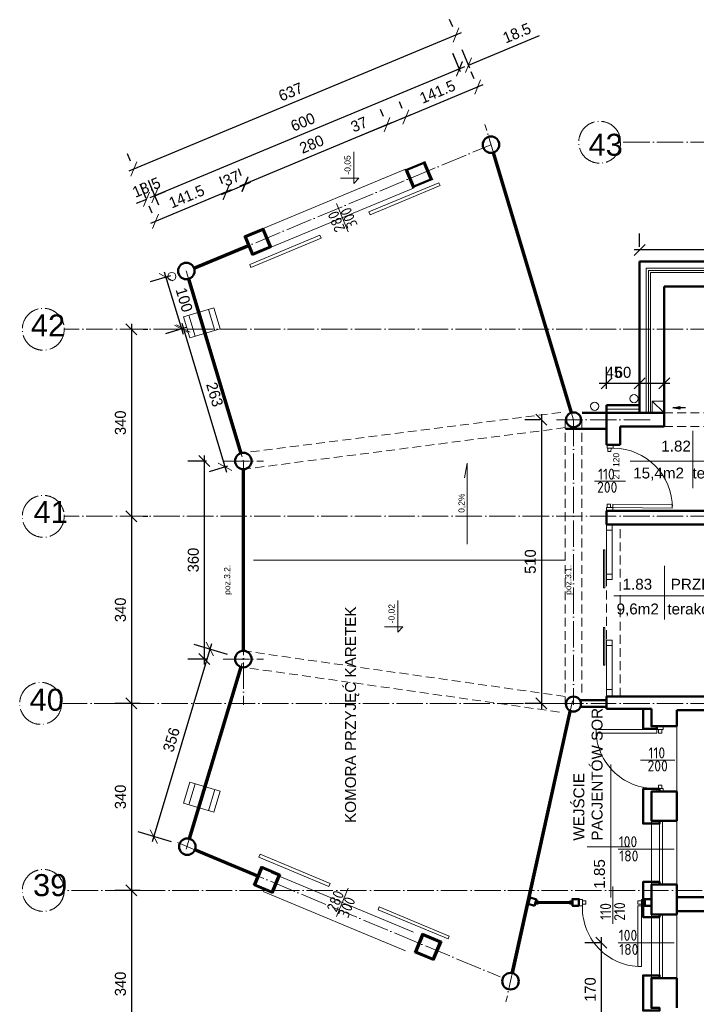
# Model space of a CAD drawing. Header units: millimetres. Extents: x -642 to 14033, y 1994 to 13520.
# Tile 2 of 72: x 3046 to 4276, y 6510 to 8300. Entities that reach past the tile are written whole.
import ezdxf

# ---------------------------------------------------------------- set-up
doc = ezdxf.new("R2010")
doc.units = ezdxf.units.MM
doc.linetypes.add('ACAD_ISO04W100', pattern=[30.5, 24, -3, 0.5, -3])
doc.linetypes.add('KRESKOWA_X2', pattern=[12, 8, -4])
for name, color, linetype, lineweight in [('drzwi', 140, 'Continuous', 13), ('KOMINY', 43, 'Continuous', 15), ('NR', 7, 'Continuous', 13), ('opisy drzwi', 40, 'Continuous', 13), ('opisy pom', 3, 'Continuous', 18), ('opisy pom.50', 3, 'Continuous', 20), ('przerywana', 7, 'KRESKOWA_X2', 9), ('sciany', 4, 'Continuous', 35), ('symetria', 7, 'ACAD_ISO04W100', 9), ('ula-szraf', 40, 'Continuous', 9), ('wymiary', 1, 'Continuous', 13), ('ściana', 4, 'Continuous', 50)]:
    doc.layers.add(name, color=color, linetype=linetype, lineweight=lineweight)
doc.styles.add('ISO', font='isocp.shx')
doc.styles.add('style1', font='arial.ttf')
doc.styles.add('SYSTEM', font='TXT')
doc.linetypes.add('BATTING', pattern='A,0.0001,-0.1,[134,ltypeshp.shx,S=0.1,R=0,X=-0.1,Y=0],-0.2,[134,ltypeshp.shx,S=0.1,R=180,X=0.1,Y=0],-0.1', length=0.4001)
doc.dimstyles.new('Jacek2', dxfattribs={"dimscale": 2, "dimtxt": 10, "dimasz": 10, "dimexe": 15, "dimexo": 15, "dimgap": 5, "dimtad": 1, "dimdec": 0, "dimzin": 0, "dimdsep": 46, "dimtxsty": 'Standard', "dimblk": 'OBLIQUE', "dimcen": 0, "dimdle": 5, "dimadec": 1, "dimazin": 0, "dimtfac": 1, "dimtdec": 0, "dimtofl": 0, "dimtmove": 0, "dimatfit": 3, "dimfxl": 1, "dimtolj": 1, "dimtzin": 0, "dimarcsym": 0})

# ---------------------------------------------------------------- blocks, each defined once
blk = doc.blocks.new('_OBLIQUE')
at = {"color": 0, "linetype": 'ByBlock'}
blk.add_line((-0.5, -0.5), (0.5, 0.5), dxfattribs=at)
blk = doc.blocks.new('*D302')
at = {"layer": 'Defpoints', "color": 0, "transparency": 16777216}
for p in [(4172.6, 7639.1), (4172.6, 7599.4), (4217.6, 7585.4)]:
    blk.add_point(p, dxfattribs=at)
at = {"layer": 'wymiary', "color": 0, "lineweight": -2, "transparency": 16777216}
for p, q in [((4172.6, 7629.4), (4172.6, 7669.1)), ((4217.6, 7615.4), (4217.6, 7669.1)), ((4172.6, 7639.1), (4099.3, 7639.1)), ((4227.6, 7639.1), (4172.6, 7639.1))]:
    blk.add_line(p, q, dxfattribs=at)
at = {"layer": 'wymiary', "color": 0, "lineweight": -2, "transparency": 16777216, "xscale": 20, "yscale": 20, "zscale": 20, "rotation": 180}
blk.add_blockref('_OBLIQUE', (4172.6, 7639.1), dxfattribs=at)
at = {"layer": 'wymiary', "color": 0, "lineweight": -2, "transparency": 16777216, "xscale": 20, "yscale": 20, "zscale": 20}
blk.add_blockref('_OBLIQUE', (4217.6, 7639.1), dxfattribs=at)
at = {"layer": 'wymiary', "color": 0, "transparency": 16777216, "insert": (4126, 7659.1), "char_height": 20, "attachment_point": 5}
blk.add_mtext('\\A1;45', dxfattribs=at)
blk = doc.blocks.new('*D303')
at = {"layer": 'Defpoints', "color": 0, "transparency": 16777216}
for p in [(4112.6, 7639.1), (4112.6, 7599.4), (4172.6, 7599.4)]:
    blk.add_point(p, dxfattribs=at)
at = {"layer": 'wymiary', "color": 0, "lineweight": -2, "transparency": 16777216}
for p, q in [((4112.6, 7629.4), (4112.6, 7669.1)), ((4172.6, 7629.4), (4172.6, 7669.1)), ((4182.6, 7639.1), (4102.6, 7639.1))]:
    blk.add_line(p, q, dxfattribs=at)
at = {"layer": 'wymiary', "color": 0, "lineweight": -2, "transparency": 16777216, "xscale": 20, "yscale": 20, "zscale": 20, "rotation": 180}
blk.add_blockref('_OBLIQUE', (4112.6, 7639.1), dxfattribs=at)
at = {"layer": 'wymiary', "color": 0, "lineweight": -2, "transparency": 16777216, "xscale": 20, "yscale": 20, "zscale": 20}
blk.add_blockref('_OBLIQUE', (4172.6, 7639.1), dxfattribs=at)
at = {"layer": 'wymiary', "color": 0, "transparency": 16777216, "insert": (4142.6, 7659.1), "char_height": 20, "attachment_point": 5}
blk.add_mtext('\\A1;60', dxfattribs=at)
blk = doc.blocks.new('*D304')
at = {"layer": 'Defpoints', "color": 0, "transparency": 16777216}
for p in [(4172.6, 7881.7), (4172.6, 7857.3), (4572.6, 7857.3)]:
    blk.add_point(p, dxfattribs=at)
at = {"layer": 'wymiary', "color": 0, "lineweight": -2, "transparency": 16777216}
for p, q in [((4172.6, 7887.3), (4172.6, 7911.7)), ((4572.6, 7887.3), (4572.6, 7911.7)), ((4582.6, 7881.7), (4162.6, 7881.7))]:
    blk.add_line(p, q, dxfattribs=at)
at = {"layer": 'wymiary', "color": 0, "lineweight": -2, "transparency": 16777216, "xscale": 20, "yscale": 20, "zscale": 20, "rotation": 180}
blk.add_blockref('_OBLIQUE', (4172.6, 7881.7), dxfattribs=at)
at = {"layer": 'wymiary', "color": 0, "lineweight": -2, "transparency": 16777216, "xscale": 20, "yscale": 20, "zscale": 20}
blk.add_blockref('_OBLIQUE', (4572.6, 7881.7), dxfattribs=at)
at = {"layer": 'wymiary', "color": 0, "transparency": 16777216, "insert": (4372.6, 7901.7), "char_height": 20, "attachment_point": 5}
blk.add_mtext('\\A1;400', dxfattribs=at)
blk = doc.blocks.new('*D305')
at = {"layer": 'Defpoints', "color": 0, "transparency": 16777216}
for p in [(3348.9, 7843.4), (3340.1, 7738), (3377.2, 7749.1)]:
    blk.add_point(p, dxfattribs=at)
at = {"layer": 'wymiary', "color": 0, "lineweight": -2, "transparency": 16777216}
for p, q in [((3309, 7841.8), (3343, 7728.4)), ((3320.2, 7834.7), (3283.1, 7823.6)), ((3348.4, 7740.5), (3311.4, 7729.4))]:
    blk.add_line(p, q, dxfattribs=at)
at = {"layer": 'wymiary', "color": 0, "lineweight": -2, "transparency": 16777216, "xscale": 20, "yscale": 20, "zscale": 20}
for p, rotation in [((3311.9, 7832.2), 106.6992442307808), ((3340.1, 7738), 286.6992442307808)]:
    blk.add_blockref('_OBLIQUE', p, dxfattribs=dict(at, rotation=rotation))
at = {"layer": 'wymiary', "color": 0, "transparency": 16777216, "insert": (3345.1, 7790.9), "char_height": 20, "attachment_point": 5, "rotation": 286.6992}
blk.add_mtext('\\A1;100', dxfattribs=at)
blk = doc.blocks.new('*D306')
at = {"layer": 'Defpoints', "color": 0, "transparency": 16777216}
for p in [(3415.9, 7497.9), (3381.7, 7137.9), (3415.9, 7137.9)]:
    blk.add_point(p, dxfattribs=at)
at = {"layer": 'wymiary', "color": 0, "lineweight": -2, "transparency": 16777216}
for p, q in [((3381.7, 7507.9), (3381.7, 7127.9)), ((3385.9, 7497.9), (3351.7, 7497.9)), ((3385.9, 7137.9), (3351.7, 7137.9))]:
    blk.add_line(p, q, dxfattribs=at)
at = {"layer": 'wymiary', "color": 0, "lineweight": -2, "transparency": 16777216, "xscale": 20, "yscale": 20, "zscale": 20}
for p, rotation in [((3381.7, 7497.9), 90), ((3381.7, 7137.9), 270)]:
    blk.add_blockref('_OBLIQUE', p, dxfattribs=dict(at, rotation=rotation))
at = {"layer": 'wymiary', "color": 0, "transparency": 16777216, "insert": (3361.7, 7317.9), "char_height": 20, "attachment_point": 5, "rotation": 90}
blk.add_mtext('\\A1;360', dxfattribs=at)
blk = doc.blocks.new('*D307')
at = {"layer": 'Defpoints', "color": 0, "transparency": 16777216}
for p in [(4021.8, 7572.9), (3994.2, 7057.4), (4022.8, 7057.4)]:
    blk.add_point(p, dxfattribs=at)
at = {"layer": 'wymiary', "color": 0, "lineweight": -2, "transparency": 16777216}
for p, q in [((3991.8, 7572.9), (3964.2, 7572.9)), ((3994.2, 7582.9), (3994.2, 7047.4)), ((3992.8, 7057.4), (3964.2, 7057.4))]:
    blk.add_line(p, q, dxfattribs=at)
at = {"layer": 'wymiary', "color": 0, "lineweight": -2, "transparency": 16777216, "xscale": 20, "yscale": 20, "zscale": 20}
for p, rotation in [((3994.2, 7572.9), 90), ((3994.2, 7057.4), 270)]:
    blk.add_blockref('_OBLIQUE', p, dxfattribs=dict(at, rotation=rotation))
at = {"layer": 'wymiary', "color": 0, "transparency": 16777216, "insert": (3974.2, 7315.2), "char_height": 20, "attachment_point": 5, "rotation": 90}
blk.add_mtext('\\A1;510', dxfattribs=at)
blk = doc.blocks.new('*D308')
at = {"layer": 'Defpoints', "color": 0, "transparency": 16777216}
for p in [(3883.7, 8165.3), (3747.8, 8123.5), (3753.1, 8110.8)]:
    blk.add_point(p, dxfattribs=at)
at = {"layer": 'wymiary', "color": 0, "lineweight": -2, "transparency": 16777216}
for p, q in [((3872.2, 8192.9), (3866.9, 8205.6)), ((3887.7, 8181.7), (3738.6, 8119.6)), ((3741.5, 8138.5), (3736.3, 8151.1))]:
    blk.add_line(p, q, dxfattribs=at)
at = {"layer": 'wymiary', "color": 0, "lineweight": -2, "transparency": 16777216, "xscale": 20, "yscale": 20, "zscale": 20}
for p, rotation in [((3878.4, 8177.9), 22.61986493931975), ((3747.8, 8123.5), 202.6198649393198)]:
    blk.add_blockref('_OBLIQUE', p, dxfattribs=dict(at, rotation=rotation))
at = {"layer": 'wymiary', "color": 0, "transparency": 16777216, "insert": (3805.4, 8169.1), "char_height": 20, "attachment_point": 5, "rotation": 22.6199}
blk.add_mtext('\\A1;141.5', dxfattribs=at)
blk = doc.blocks.new('*D309')
at = {"layer": 'Defpoints', "color": 0, "transparency": 16777216}
for p in [(3713.7, 8109.2), (3753.1, 8110.8), (3718.9, 8096.6)]:
    blk.add_point(p, dxfattribs=at)
at = {"layer": 'wymiary', "color": 0, "lineweight": -2, "transparency": 16777216}
for p, q in [((3741.5, 8138.5), (3736.3, 8151.1)), ((3707.4, 8124.3), (3702.1, 8136.9)), ((3757, 8127.3), (3713.7, 8109.2)), ((3713.7, 8109.2), (3646, 8081))]:
    blk.add_line(p, q, dxfattribs=at)
at = {"layer": 'wymiary', "color": 0, "lineweight": -2, "transparency": 16777216, "xscale": 20, "yscale": 20, "zscale": 20}
for p, rotation in [((3747.8, 8123.5), 22.61986493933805), ((3713.7, 8109.2), 202.6198649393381)]:
    blk.add_blockref('_OBLIQUE', p, dxfattribs=dict(at, rotation=rotation))
at = {"layer": 'wymiary', "color": 0, "transparency": 16777216, "insert": (3662.9, 8109.7), "char_height": 20, "attachment_point": 5, "rotation": 22.6199}
blk.add_mtext('\\A1;37', dxfattribs=at)
blk = doc.blocks.new('*D310')
at = {"layer": 'Defpoints', "color": 0, "transparency": 16777216}
for p in [(3718.9, 8096.6), (3455.2, 8001.5), (3460.5, 7988.9)]:
    blk.add_point(p, dxfattribs=at)
at = {"layer": 'wymiary', "color": 0, "lineweight": -2, "transparency": 16777216}
for p, q in [((3707.4, 8124.3), (3702.1, 8136.9)), ((3722.9, 8113.1), (3446, 7997.7)), ((3448.9, 8016.6), (3443.7, 8029.2))]:
    blk.add_line(p, q, dxfattribs=at)
at = {"layer": 'wymiary', "color": 0, "lineweight": -2, "transparency": 16777216, "xscale": 20, "yscale": 20, "zscale": 20}
for p, rotation in [((3713.7, 8109.2), 22.61986493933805), ((3455.2, 8001.5), 202.6198649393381)]:
    blk.add_blockref('_OBLIQUE', p, dxfattribs=dict(at, rotation=rotation))
at = {"layer": 'wymiary', "color": 0, "transparency": 16777216, "insert": (3576.7, 8073.8), "char_height": 20, "attachment_point": 5, "rotation": 22.6199}
blk.add_mtext('\\A1;280', dxfattribs=at)
blk = doc.blocks.new('*D311')
at = {"layer": 'Defpoints', "color": 0, "transparency": 16777216}
for p in [(3421.6, 7985.9), (3460.5, 7988.9), (3426.3, 7974.7)]:
    blk.add_point(p, dxfattribs=at)
at = {"layer": 'wymiary', "color": 0, "lineweight": -2, "transparency": 16777216}
for p, q in [((3448.9, 8016.6), (3444.3, 8027.8)), ((3414.8, 8002.4), (3410.1, 8013.6)), ((3465, 8004), (3412.4, 7982))]:
    blk.add_line(p, q, dxfattribs=at)
at = {"layer": 'wymiary', "color": 0, "lineweight": -2, "transparency": 16777216, "xscale": 20, "yscale": 20, "zscale": 20}
for p, rotation in [((3455.8, 8000.1), 22.61986493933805), ((3421.6, 7985.9), 202.6198649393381)]:
    blk.add_blockref('_OBLIQUE', p, dxfattribs=dict(at, rotation=rotation))
at = {"layer": 'wymiary', "color": 0, "transparency": 16777216, "insert": (3431, 8011.5), "char_height": 20, "attachment_point": 5, "rotation": 22.6199}
blk.add_mtext('\\A1;37', dxfattribs=at)
blk = doc.blocks.new('*D312')
at = {"layer": 'Defpoints', "color": 0, "transparency": 16777216}
for p in [(3426.5, 7974.3), (3293.1, 7933.5), (3298.4, 7920.9)]:
    blk.add_point(p, dxfattribs=at)
at = {"layer": 'wymiary', "color": 0, "lineweight": -2, "transparency": 16777216}
for p, q in [((3414.9, 8002), (3409.7, 8014.6)), ((3430.5, 7990.7), (3283.9, 7929.7)), ((3286.9, 7948.6), (3281.6, 7961.2))]:
    blk.add_line(p, q, dxfattribs=at)
at = {"layer": 'wymiary', "color": 0, "lineweight": -2, "transparency": 16777216, "xscale": 20, "yscale": 20, "zscale": 20}
for p, rotation in [((3421.2, 7986.9), 22.61986493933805), ((3293.1, 7933.5), 202.6198649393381)]:
    blk.add_blockref('_OBLIQUE', p, dxfattribs=dict(at, rotation=rotation))
at = {"layer": 'wymiary', "color": 0, "transparency": 16777216, "insert": (3349.5, 7978.7), "char_height": 20, "attachment_point": 5, "rotation": 22.6199}
blk.add_mtext('\\A1;141.5', dxfattribs=at)
blk = doc.blocks.new('*D313')
at = {"layer": 'Defpoints', "color": 0, "transparency": 16777216}
for p in [(3845.3, 8210.6), (3875.7, 8184.4), (3859.1, 8177.5)]:
    blk.add_point(p, dxfattribs=at)
at = {"layer": 'wymiary', "color": 0, "lineweight": -2, "transparency": 16777216}
for p, q in [((3861.9, 8217.5), (3991.1, 8271.4)), ((3847.5, 8205.2), (3833.7, 8238.3)), ((3864.2, 8212.1), (3850.4, 8245.2)), ((3845.3, 8210.6), (3826.8, 8202.9))]:
    blk.add_line(p, q, dxfattribs=at)
at = {"layer": 'wymiary', "color": 0, "lineweight": -2, "transparency": 16777216, "xscale": 20, "yscale": 20, "zscale": 20}
for p, rotation in [((3845.3, 8210.6), 22.61986493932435), ((3861.9, 8217.5), 202.6198649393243)]:
    blk.add_blockref('_OBLIQUE', p, dxfattribs=dict(at, rotation=rotation))
at = {"layer": 'wymiary', "color": 0, "transparency": 16777216, "insert": (3949.6, 8275.8), "char_height": 20, "attachment_point": 5, "rotation": 22.6199}
blk.add_mtext('\\A1;18.5', dxfattribs=at)
blk = doc.blocks.new('*D314')
at = {"layer": 'Defpoints', "color": 0, "transparency": 16777216}
for p in [(3857.1, 8182.3), (3291.8, 7980.3), (3310.4, 7935.6)]:
    blk.add_point(p, dxfattribs=at)
at = {"layer": 'wymiary', "color": 0, "lineweight": -2, "transparency": 16777216}
for p, q in [((3845.5, 8210), (3833.6, 8238.6)), ((3854.4, 8214.7), (3282.6, 7976.5)), ((3298.9, 7963.3), (3280.3, 8008))]:
    blk.add_line(p, q, dxfattribs=at)
at = {"layer": 'wymiary', "color": 0, "lineweight": -2, "transparency": 16777216, "xscale": 20, "yscale": 20, "zscale": 20}
for p, rotation in [((3845.1, 8210.9), 22.61986493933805), ((3291.8, 7980.3), 202.6198649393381)]:
    blk.add_blockref('_OBLIQUE', p, dxfattribs=dict(at, rotation=rotation))
at = {"layer": 'wymiary', "color": 0, "transparency": 16777216, "insert": (3560.8, 8114.1), "char_height": 20, "attachment_point": 5, "rotation": 22.6199}
blk.add_mtext('\\A1;600', dxfattribs=at)
blk = doc.blocks.new('*D315')
at = {"layer": 'Defpoints', "color": 0, "transparency": 16777216}
for p in [(3276.4, 7973.6), (3287.4, 7947.2), (3308.2, 7941)]:
    blk.add_point(p, dxfattribs=at)
at = {"layer": 'wymiary', "color": 0, "lineweight": -2, "transparency": 16777216}
for p, q in [((3275.9, 7974.9), (3264.9, 8001.3)), ((3296.7, 7968.7), (3280.4, 8007.8)), ((3291.9, 7980.1), (3310.4, 7987.8)), ((3276.4, 7973.6), (3258, 7965.9))]:
    blk.add_line(p, q, dxfattribs=at)
at = {"layer": 'wymiary', "color": 0, "lineweight": -2, "transparency": 16777216, "xscale": 20, "yscale": 20, "zscale": 20}
for p, rotation in [((3276.4, 7973.6), 22.61986493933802), ((3291.9, 7980.1), 202.6198649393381)]:
    blk.add_blockref('_OBLIQUE', p, dxfattribs=dict(at, rotation=rotation))
at = {"layer": 'wymiary', "color": 0, "transparency": 16777216, "insert": (3276.5, 7995.3), "char_height": 20, "attachment_point": 5, "rotation": 22.6199}
blk.add_mtext('\\A1;18.5', dxfattribs=at)
blk = doc.blocks.new('*D316')
at = {"layer": 'Defpoints', "color": 0, "transparency": 16777216}
for p in [(3844.5, 8259.3), (3253.6, 8028.5), (3259, 8015.4)]:
    blk.add_point(p, dxfattribs=at)
at = {"layer": 'wymiary', "color": 0, "lineweight": -2, "transparency": 16777216}
for p, q in [((3833, 8287), (3827.5, 8300.2)), ((3848.3, 8276.3), (3244.3, 8024.7)), ((3247.5, 8043.1), (3242, 8056.2))]:
    blk.add_line(p, q, dxfattribs=at)
at = {"layer": 'wymiary', "color": 0, "lineweight": -2, "transparency": 16777216, "xscale": 20, "yscale": 20, "zscale": 20}
for p, rotation in [((3839, 8272.5), 22.61986493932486), ((3253.6, 8028.5), 202.6198649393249)]:
    blk.add_blockref('_OBLIQUE', p, dxfattribs=dict(at, rotation=rotation))
at = {"layer": 'wymiary', "color": 0, "transparency": 16777216, "insert": (3538.6, 8168.9), "char_height": 20, "attachment_point": 5, "rotation": 22.6199}
blk.add_mtext('\\A1;637', dxfattribs=at)
blk = doc.blocks.new('*D497')
at = {"layer": 'Defpoints', "color": 0, "transparency": 16777216}
for p in [(3240.3, 7737.4), (3240.3, 7397.4), (3249.3, 7397.4)]:
    blk.add_point(p, dxfattribs=at)
at = {"layer": 'wymiary', "color": 0, "lineweight": -2, "transparency": 16777216}
for p, q in [((3249.3, 7747.4), (3249.3, 7387.4)), ((3270.3, 7737.4), (3279.3, 7737.4)), ((3270.3, 7397.4), (3279.3, 7397.4))]:
    blk.add_line(p, q, dxfattribs=at)
at = {"layer": 'wymiary', "color": 0, "lineweight": -2, "transparency": 16777216, "xscale": 20, "yscale": 20, "zscale": 20}
for p, rotation in [((3249.3, 7737.4), 90), ((3249.3, 7397.4), 270)]:
    blk.add_blockref('_OBLIQUE', p, dxfattribs=dict(at, rotation=rotation))
at = {"layer": 'wymiary', "color": 0, "transparency": 16777216, "insert": (3229.3, 7567.4), "char_height": 20, "attachment_point": 5, "rotation": 90}
blk.add_mtext('\\A1;340', dxfattribs=at)
blk = doc.blocks.new('*D498')
at = {"layer": 'Defpoints', "color": 0, "transparency": 16777216}
for p in [(3240.3, 7397.4), (3249.3, 7057.4), (3295, 7057.4)]:
    blk.add_point(p, dxfattribs=at)
at = {"layer": 'wymiary', "color": 0, "lineweight": -2, "transparency": 16777216}
for p, q in [((3249.3, 7407.4), (3249.3, 7047.4)), ((3270.3, 7397.4), (3279.3, 7397.4)), ((3265, 7057.4), (3219.3, 7057.4))]:
    blk.add_line(p, q, dxfattribs=at)
at = {"layer": 'wymiary', "color": 0, "lineweight": -2, "transparency": 16777216, "xscale": 20, "yscale": 20, "zscale": 20}
for p, rotation in [((3249.3, 7397.4), 90), ((3249.3, 7057.4), 270)]:
    blk.add_blockref('_OBLIQUE', p, dxfattribs=dict(at, rotation=rotation))
at = {"layer": 'wymiary', "color": 0, "transparency": 16777216, "insert": (3229.3, 7227.4), "char_height": 20, "attachment_point": 5, "rotation": 90}
blk.add_mtext('\\A1;340', dxfattribs=at)
blk = doc.blocks.new('*D499')
at = {"layer": 'Defpoints', "color": 0, "transparency": 16777216}
for p in [(3295, 7057.4), (3249.3, 6717.4), (3295, 6717.4)]:
    blk.add_point(p, dxfattribs=at)
at = {"layer": 'wymiary', "color": 0, "lineweight": -2, "transparency": 16777216}
for p, q in [((3265, 7057.4), (3219.3, 7057.4)), ((3249.3, 7067.4), (3249.3, 6707.4)), ((3265, 6717.4), (3219.3, 6717.4))]:
    blk.add_line(p, q, dxfattribs=at)
at = {"layer": 'wymiary', "color": 0, "lineweight": -2, "transparency": 16777216, "xscale": 20, "yscale": 20, "zscale": 20}
for p, rotation in [((3249.3, 7057.4), 90), ((3249.3, 6717.4), 270)]:
    blk.add_blockref('_OBLIQUE', p, dxfattribs=dict(at, rotation=rotation))
at = {"layer": 'wymiary', "color": 0, "transparency": 16777216, "insert": (3229.3, 6887.4), "char_height": 20, "attachment_point": 5, "rotation": 90}
blk.add_mtext('\\A1;340', dxfattribs=at)
blk = doc.blocks.new('*D500')
at = {"layer": 'Defpoints', "color": 0, "transparency": 16777216}
for p in [(3295, 6717.4), (3249.3, 6377.4), (3295, 6377.4)]:
    blk.add_point(p, dxfattribs=at)
at = {"layer": 'wymiary', "color": 0, "lineweight": -2, "transparency": 16777216}
for p, q in [((3265, 6717.4), (3219.3, 6717.4)), ((3249.3, 6727.4), (3249.3, 6367.4)), ((3265, 6377.4), (3219.3, 6377.4))]:
    blk.add_line(p, q, dxfattribs=at)
at = {"layer": 'wymiary', "color": 0, "lineweight": -2, "transparency": 16777216, "xscale": 20, "yscale": 20, "zscale": 20}
for p, rotation in [((3249.3, 6717.4), 90), ((3249.3, 6377.4), 270)]:
    blk.add_blockref('_OBLIQUE', p, dxfattribs=dict(at, rotation=rotation))
at = {"layer": 'wymiary', "color": 0, "transparency": 16777216, "insert": (3229.3, 6547.4), "char_height": 20, "attachment_point": 5, "rotation": 90}
blk.add_mtext('\\A1;340', dxfattribs=at)
blk = doc.blocks.new('*D501')
at = {"layer": 'Defpoints', "color": 0, "transparency": 16777216}
for p in [(4133.7, 6622.2), (4103.1, 6452.2), (4133.7, 6452.2)]:
    blk.add_point(p, dxfattribs=at)
at = {"layer": 'wymiary', "color": 0, "lineweight": -2, "transparency": 16777216}
for p, q in [((4103.7, 6622.2), (4073.1, 6622.2)), ((4103.1, 6632.2), (4103.1, 6442.2)), ((4103.7, 6452.2), (4073.1, 6452.2))]:
    blk.add_line(p, q, dxfattribs=at)
at = {"layer": 'wymiary', "color": 0, "lineweight": -2, "transparency": 16777216, "xscale": 20, "yscale": 20, "zscale": 20}
for p, rotation in [((4103.1, 6622.2), 90), ((4103.1, 6452.2), 270)]:
    blk.add_blockref('_OBLIQUE', p, dxfattribs=dict(at, rotation=rotation))
at = {"layer": 'wymiary', "color": 0, "transparency": 16777216, "insert": (4083.1, 6537.2), "char_height": 20, "attachment_point": 5, "rotation": 90}
blk.add_mtext('\\A1;170', dxfattribs=at)
blk = doc.blocks.new('*D530')
at = {"layer": 'Defpoints', "color": 0, "transparency": 16777216}
for p in [(3452.5, 7137.9), (3290.1, 6815.1), (3350.8, 6797)]:
    blk.add_point(p, dxfattribs=at)
at = {"layer": 'wymiary', "color": 0, "lineweight": -2, "transparency": 16777216}
for p, q in [((3394.7, 7165.6), (3287.2, 6805.6)), ((3423.8, 7146.5), (3363.1, 7164.6)), ((3322, 6805.6), (3261.3, 6823.7))]:
    blk.add_line(p, q, dxfattribs=at)
at = {"layer": 'wymiary', "color": 0, "lineweight": -2, "transparency": 16777216, "xscale": 20, "yscale": 20, "zscale": 20}
for p, rotation in [((3391.8, 7156.1), 73.38171428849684), ((3290.1, 6815.1), 253.3817142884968)]:
    blk.add_blockref('_OBLIQUE', p, dxfattribs=dict(at, rotation=rotation))
at = {"layer": 'wymiary', "color": 0, "transparency": 16777216, "insert": (3321.8, 6991.3), "char_height": 20, "attachment_point": 5, "rotation": 73.3817}
blk.add_mtext('\\A1;356', dxfattribs=at)
blk = doc.blocks.new('*D531')
at = {"layer": 'Defpoints', "color": 0, "transparency": 16777216}
for p in [(3377.2, 7749.1), (3419.1, 7487.1), (3452.7, 7497.2)]:
    blk.add_point(p, dxfattribs=at)
at = {"layer": 'wymiary', "color": 0, "lineweight": -2, "transparency": 16777216}
for p, q in [((3348.4, 7740.5), (3314.8, 7730.4)), ((3340.6, 7748.6), (3422, 7477.5)), ((3424, 7488.6), (3390.4, 7478.5))]:
    blk.add_line(p, q, dxfattribs=at)
at = {"layer": 'wymiary', "color": 0, "lineweight": -2, "transparency": 16777216, "xscale": 20, "yscale": 20, "zscale": 20}
for p, rotation in [((3343.5, 7739), 106.6992442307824), ((3419.1, 7487.1), 286.6992442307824)]:
    blk.add_blockref('_OBLIQUE', p, dxfattribs=dict(at, rotation=rotation))
at = {"layer": 'wymiary', "color": 0, "transparency": 16777216, "insert": (3400.5, 7618.8), "char_height": 20, "attachment_point": 5, "rotation": 286.6992}
blk.add_mtext('\\A1;263', dxfattribs=at)

msp = doc.modelspace()

# ---------------------------------------------------------------- linework, layer by layer
at = {"layer": 'drzwi'}
for points in [[(4113.6, 7521.5, 0), (4113.6, 7527.5, 0), (4124.7, 7527.4, 0), (4124.6, 7521.4, 0), (4113.6, 7521.5, 0)], [(4114.8, 7521.5, 0), (4114.7, 7515.5, 0), (4120.7, 7515.4, 0), (4120.8, 7521.4, 0), (4114.8, 7521.5, 0)], [(4112.7, 7413.4, 0), (4112.6, 7407.4, 0), (4124.1, 7407.3, 0), (4124.1, 7413.3, 0), (4112.7, 7413.4, 0)], [(4113.8, 7413.4, 0), (4113.9, 7419.4, 0), (4119.9, 7419.4, 0), (4119.8, 7413.4, 0), (4113.8, 7413.4, 0)], [(4124.1, 7413.3, 0), (4124.2, 7419.3, 0), (4232.2, 7418.4, 0), (4232.1, 7412.4, 0), (4124.1, 7413.3, 0)], [(4204.1, 7009.7, 0), (4204.1, 7003.5, 0), (4093.5, 7003.5, 0)], [(4093.5, 7009.7, 0), (4204.1, 7009.7, 0)], [(4204.1, 7009.7, 0), (4204.1, 7015.9, 0), (4215.6, 7015.9, 0), (4215.6, 7009.7, 0), (4204.1, 7009.7, 0)], [(4213.1, 7009.7, 0), (4213.1, 7003.5, 0), (4206.9, 7003.5, 0), (4206.9, 7009.7, 0), (4213.1, 7009.7, 0)], [(4213.1, 6902.6, 0), (4213.1, 6908.8, 0), (4206.9, 6908.8, 0), (4206.9, 6902.6, 0), (4213.1, 6902.6, 0)], [(4204.1, 6902.6, 0), (4204.1, 6896.4, 0), (4215.6, 6896.4, 0), (4215.6, 6902.6, 0), (4204.1, 6902.6, 0)], [(4068.8, 6689.5, 0), (4062.5, 6689.5, 0), (4062.5, 6700.9, 0), (4068.8, 6700.9, 0), (4068.8, 6689.5, 0)], [(4068.8, 6698.4, 0), (4075, 6698.4, 0), (4075, 6692.2, 0), (4068.8, 6692.2, 0), (4068.8, 6698.4, 0)], [(4175.9, 6698.4, 0), (4169.7, 6698.4, 0), (4169.7, 6692.2, 0), (4175.9, 6692.2, 0), (4175.9, 6698.4, 0)], [(4175.9, 6689.5, 0), (4182.1, 6689.5, 0), (4182.1, 6700.9, 0), (4175.9, 6700.9, 0), (4175.9, 6689.5, 0)], [(4175.9, 6689.5, 0), (4169.7, 6689.5, 0), (4169.7, 6578.9, 0)], [(4175.9, 6578.9, 0), (4175.9, 6689.5, 0)]]:
    msp.add_polyline3d(points, dxfattribs=at)
for centre, radius, start, end in [((4124.1, 7413.3), 108, 359.4887, 89.4887), ((4200.6, 7009.7), 107.1, 179.9998, 274.0037), ((4175.9, 6686), 107.1, 175.9963, 270.0002)]:
    msp.add_arc(centre, radius, start, end, dxfattribs=at)
at = {"layer": 'KOMINY', "lineweight": 18}
msp.add_line((4195.5, 7606.8), (4216.5, 7585.9), dxfattribs=at)
msp.add_lwpolyline([(4195.4, 7606.9), (4216.4, 7606.9), (4216.5, 7585.9), (4195.5, 7585.9)], close=True, dxfattribs=at)
at = {"layer": 'KOMINY', "lineweight": 30}
msp.add_lwpolyline([(4256, 7594.5), (4232.8, 7594.5), (4245.9, 7597.1), (4245.9, 7591.9), (4232.8, 7594.5)], dxfattribs=at)
at = {"layer": 'opisy drzwi'}
for p, q in [((3488.9, 7920.6), (3747.4, 8028.3)), ((3503.2, 7886.4), (3761.6, 7994.1)), ((3621.6, 7966.1), (3643.2, 7914.5)), ((4184.6, 7585.4), (4184.6, 7848.4)), ((4560.6, 7848.4), (4184.6, 7848.4)), ((4192.6, 7585.4), (4192.6, 7840.4)), ((4552.6, 7840.4), (4192.6, 7840.4)), ((3398.7, 7776.5), (3344.1, 7760.1)), ((3389.1, 7773.6), (3400.6, 7735.3)), ((3398.7, 7776.5), (3410.2, 7738.2)), ((3344.1, 7760.1), (3355.6, 7721.8)), ((3353.7, 7763), (3365.2, 7724.7)), ((3410.2, 7738.2), (3355.6, 7721.8)), ((4146.9, 7461.4), (4090.9, 7461.4)), ((4112.6, 7382.4), (4112.6, 7282.4)), ((4122.6, 7282.4), (4122.6, 7382.4)), ((4122.6, 7372.4), (4112.6, 7372.4)), ((4122.6, 7292.4), (4112.6, 7292.4)), ((4122.6, 7282.4), (4112.6, 7282.4)), ((4112.6, 7172.4), (4112.6, 7069.9)), ((4122.6, 7172.4), (4112.6, 7172.4)), ((4122.6, 7162.4), (4112.6, 7162.4)), ((4122.6, 7069.9), (4122.6, 7172.4)), ((4122.6, 7082.4), (4112.6, 7082.4)), ((4240.6, 7015.9), (4240.6, 6895.9)), ((4174.2, 6953.9), (4236.9, 6953.9)), ((3344.1, 6875.8), (3355.6, 6914.1)), ((3353.7, 6872.9), (3365.2, 6911.2)), ((3410.2, 6897.7), (3355.6, 6914.1)), ((3389.1, 6862.3), (3400.6, 6900.6)), ((3398.7, 6859.4), (3410.2, 6897.7)), ((3398.7, 6859.4), (3344.1, 6875.8)), ((4194.1, 6843.9), (4194.1, 6727.9)), ((4209.1, 6843.9), (4209.1, 6727.9)), ((4214.1, 6843.9), (4214.1, 6727.9)), ((4240.6, 6845.9), (4240.6, 6725.9)), ((4133.7, 6792.2), (4235.4, 6792.2)), ((3503.2, 6749.4), (3761.6, 6641.7)), ((3488.9, 6715.3), (3747.4, 6607.6)), ((3621.6, 6669.7), (3643.2, 6721.4)), ((4124.1, 6656.7), (4124.1, 6724.5)), ((4050.5, 6697.5), (3988.1, 6697.5)), ((4046.5, 6695.5), (3988.7, 6695.5)), ((4050.5, 6693.5), (3988.2, 6693.5)), ((4240.6, 6675.9), (4240.6, 6555.9)), ((4194.1, 6673.9), (4194.1, 6557.9)), ((4209.1, 6673.9), (4209.1, 6557.9)), ((4214.1, 6673.9), (4214.1, 6557.9)), ((4133.7, 6622.2), (4235.4, 6622.2))]:
    msp.add_line(p, q, dxfattribs=at)
at = {"layer": 'opisy drzwi', "lineweight": 5}
msp.add_line((3471.1, 7317.9), (4037.6, 7317.9), dxfattribs=at)
at = {"layer": 'opisy drzwi'}
for points in [[(3680.7, 7950.8), (3682.9, 7945.5), (3810.1, 7998.5), (3807.9, 8003.8)], [(3464.3, 7855.3), (3466.5, 7849.9), (3593.8, 7903), (3591.5, 7908.3)], [(4109.4, 7267.5), (4109.4, 7336.2), (4107.4, 7336.2), (4107.4, 7267.5)], [(4109.4, 7126.6), (4109.4, 7195.3), (4107.4, 7195.3), (4107.4, 7126.6)], [(3481, 6777.8), (3483.2, 6783.1), (3610.4, 6730.1), (3608.2, 6724.8)], [(3697.4, 6682.2), (3699.6, 6687.5), (3826.8, 6634.5), (3824.6, 6629.2)]]:
    msp.add_lwpolyline(points, close=True, dxfattribs=at)
at = {"layer": 'opisy pom'}
for p, q in [((3653.5, 8002.5), (3653.5, 8059.9)), ((3629.4, 8012.2), (3662.7, 8012.2)), ((3662.7, 8012.2), (3653.5, 8002.5)), ((4269.7, 7552.5), (4269.7, 7448.8)), ((4217.7, 7209.7), (4217.7, 7307.7)), ((4125.7, 7253.1), (4367.8, 7253.1)), ((3733.5, 7186.8), (3733.5, 7244.3)), ((3709.4, 7196.5), (3742.7, 7196.5)), ((3742.7, 7196.5), (3733.5, 7186.8)), ((4120.6, 6704.5), (4120.6, 6946.5)), ((4077.2, 6796.5), (4155.3, 6796.5))]:
    msp.add_line(p, q, dxfattribs=at)
msp.add_lwpolyline([(3859.3, 7346.5), (3859.3, 7494), (3854.3, 7467.3)], dxfattribs=at)
at = {"layer": 'opisy pom.50'}
msp.add_line((4155.4, 7497.4), (4594.5, 7497.4), dxfattribs=at)
at = {"layer": 'przerywana', "linetype": 'KRESKOWA_X2', "ltscale": 2}
for p, q in [((4029.3, 7586.3), (3448.2, 7512.3)), ((4037.6, 7572.9), (4037.6, 7055)), ((4067.6, 7572.9), (4067.6, 7069.9)), ((4217.1, 7585.4), (4527.6, 7585.4)), ((4037.6, 7558.6), (3452.6, 7482.9)), ((4217.1, 7560.4), (4527.6, 7560.4)), ((4112.6, 7382.4), (4112.6, 7069.9)), ((4137.6, 7069.9), (4137.6, 7382.4)), ((4037.6, 7069.9), (3452.6, 7152.9)), ((4026.9, 7041.6), (3453.3, 7123))]:
    msp.add_line(p, q, dxfattribs=at)
at = {"layer": 'sciany', "ltscale": 0.5}
for p, q in [((3488.9, 7920.6), (3454.8, 7906.4)), ((3503.2, 7886.4), (3469, 7872.2)), ((3519.8, 6746.6), (3485.7, 6760.8)), ((3505.6, 6712.5), (3471.5, 6726.7)), ((3812.5, 6624.7), (3778.3, 6638.9)), ((3798.2, 6590.5), (3764.1, 6604.8))]:
    msp.add_line(p, q, dxfattribs=at)
at = {"layer": 'symetria', "linetype": 'ACAD_ISO04W100', "ltscale": 2}
for p, q in [((4052.6, 7572.9), (3891.6, 8109.7)), ((3362.6, 7847.9), (3902.6, 8072.9)), ((6143.1, 8077.4), (4138.3, 8077.4)), ((3348.9, 7843.4), (3452.7, 7497.2)), ((6143.1, 7737.4), (3127.2, 7737.4)), ((4021.8, 7572.9), (4194.8, 7572.9)), ((4052.6, 7572.9), (4052.6, 7055)), ((3415.9, 7497.9), (3489.4, 7497.9)), ((3452.6, 7497.9), (3452.6, 7055)), ((6143.1, 7397.4), (3127.2, 7397.4)), ((3348.9, 6792.5), (3452.7, 7138.7)), ((3415.9, 7137.9), (3489.4, 7137.9)), ((4022.8, 7057.4), (3124.4, 7057.4)), ((4050.7, 7062), (3929.9, 6514.8)), ((4022.8, 7057.4), (4096.3, 7057.4)), ((6143.1, 7057.4), (4089.8, 7057.4)), ((3333.1, 6804.4), (3919.3, 6560.1)), ((6116.5, 6717.4), (3127.2, 6717.4))]:
    msp.add_line(p, q, dxfattribs=at)
at = {"layer": 'symetria', "ltscale": 2}
for centre in [(4100.2, 8077.4), (3089, 7737.4), (3089, 7397.4), (3084.3, 7057.4), (3089, 6717.4)]:
    msp.add_circle(centre, 38.1, dxfattribs=at)
at = {"layer": 'ula-szraf', "linetype": 'BATTING', "ltscale": 8}
for p in [(4556.6, 7844.4), (4188.6, 7585.4)]:
    msp.add_line(p, (4188.6, 7844.4), dxfattribs=at)
at = {"layer": 'ula-szraf', "linetype": 'BATTING', "ltscale": 14}
msp.add_line((4172.6, 7592.4), (4112.6, 7592.4), dxfattribs=at)
at = {"layer": 'wymiary', "ltscale": 0.5}
for centre in [(3322.6, 7833.3), (4162.6, 7611.4), (4091.1, 7597.5)]:
    msp.add_circle(centre, 7.44, dxfattribs=at)
at = {"layer": 'ściana'}
for p, q in [((4047.8, 7585.6), (3906, 8058.3)), ((4049.7, 7586.1), (3907.9, 8058.9)), ((3750, 8027.2), (3780.5, 8039.9)), ((3780.5, 8039.9), (3793.2, 8009.4)), ((3781.5, 8042.5), (3795.8, 8008.4)), ((3747.4, 8028.3), (3761.6, 7994.1)), ((3750, 8027.2), (3762.7, 7996.8)), ((3762.7, 7996.8), (3793.2, 8009.4)), ((3457.4, 7905.3), (3487.8, 7918)), ((3487.8, 7918), (3500.5, 7887.5)), ((3488.9, 7920.6), (3503.2, 7886.4)), ((3454.8, 7906.4), (3469, 7872.2)), ((3457.4, 7905.3), (3470.1, 7874.8)), ((3362.2, 7848.9), (3461.5, 7890.2)), ((3363, 7847), (3462.3, 7888.4)), ((3470.1, 7874.8), (3500.5, 7887.5)), ((4572.6, 7860.4), (4172.6, 7860.4)), ((4172.6, 7585.4), (4172.6, 7860.4)), ((3352.2, 7828.7), (3447.3, 7511.9)), ((3354.1, 7829.3), (3449.2, 7512.5)), ((4217.6, 7560.4), (4217.6, 7815.4)), ((4527.6, 7815.4), (4217.6, 7815.4)), ((4172.6, 7599.4), (4112.6, 7599.4)), ((4112.6, 7527.5), (4112.6, 7599.4)), ((4112.6, 7585.4), (4068.2, 7585.4)), ((4217.6, 7585.4), (4112.6, 7585.4)), ((4038.2, 7556.7), (4112.6, 7556.7)), ((4217.6, 7560.4), (4137.6, 7560.4)), ((4137.6, 7527.5), (4137.6, 7560.4)), ((4112.6, 7527.5), (4137.6, 7527.5)), ((3451.6, 7483), (3451.6, 7152.9)), ((3453.6, 7483), (3453.6, 7152.9)), ((4352.3, 7407.4), (4112.6, 7407.4)), ((4112.6, 7407.4), (4112.6, 7382.4)), ((4352.3, 7382.8), (4112.6, 7382.4)), ((3353.6, 6811.8), (3447.3, 7123.9)), ((3355.6, 6811.3), (3449.2, 7123.3)), ((4112.6, 7069.9), (4112.6, 7047.4)), ((4445.7, 7069.9), (4112.6, 7069.9)), ((4045.8, 7044.8), (3940.2, 6566.2)), ((4047.4, 7042.7), (3942.3, 6566.7)), ((4194.1, 7047.4), (4112.6, 7047.4)), ((4194.1, 7047.4), (4178.1, 7047.4)), ((4194.1, 7015.9), (4194.1, 7047.4)), ((4194.1, 7027.4), (4194.1, 7047.4)), ((4445.7, 7045), (4240.6, 7044.9)), ((4445.7, 7045), (4240.6, 7044.9)), ((4240.6, 7044.9), (4240.6, 7015.9)), ((4240.6, 7015.9), (4194.1, 7015.9)), ((4240.6, 6896.9), (4194.1, 6896.9)), ((4194.1, 6843.9), (4194.1, 6896.9)), ((4240.6, 6896.9), (4240.6, 6843.9)), ((4204.1, 6843.9), (4194.1, 6843.9)), ((4204.1, 6843.9), (4204.1, 6843.9)), ((4240.6, 6843.9), (4204.1, 6843.9)), ((3363.7, 6790.5), (3478.2, 6742.8)), ((3364.5, 6792.4), (3479, 6744.7)), ((3471.5, 6726.7), (3485.7, 6760.8)), ((3474.1, 6727.8), (3486.8, 6758.2)), ((3486.8, 6758.2), (3517.2, 6745.5)), ((3504.5, 6715.1), (3517.2, 6745.5)), ((3505.6, 6712.5), (3519.8, 6746.6)), ((3474.1, 6727.8), (3504.5, 6715.1)), ((4204.1, 6727.9), (4194.1, 6727.9)), ((4194.1, 6727.9), (4194.1, 6727.9)), ((4194.1, 6673.9), (4194.1, 6727.9)), ((4204.1, 6727.9), (4204.1, 6727.9)), ((4240.6, 6727.9), (4204.1, 6727.9)), ((4240.6, 6727.9), (4240.6, 6673.9)), ((4240.6, 6704.9), (4650.6, 6704.9)), ((4648.1, 6679.9), (4240.6, 6679.9)), ((4204.1, 6673.9), (4194.1, 6673.9)), ((4204.1, 6673.9), (4204.1, 6673.9)), ((4240.6, 6673.9), (4204.1, 6673.9)), ((3764.1, 6604.8), (3778.3, 6638.9)), ((3766.7, 6605.8), (3779.4, 6636.3)), ((3779.4, 6636.3), (3809.8, 6623.6)), ((3797.2, 6593.2), (3809.8, 6623.6)), ((3798.2, 6590.5), (3812.5, 6624.7)), ((3766.7, 6605.8), (3797.2, 6593.2)), ((4204.1, 6557.9), (4194.1, 6557.9)), ((4194.1, 6557.9), (4194.1, 6557.9)), ((4194.1, 6503.9), (4194.1, 6557.9)), ((4204.1, 6557.9), (4204.1, 6557.9)), ((4240.6, 6557.9), (4204.1, 6557.9)), ((4240.6, 6557.9), (4240.6, 6503.9))]:
    msp.add_line(p, q, dxfattribs=at)
at = {"layer": 'ściana', "ltscale": 0.5}
for p, q in [((4064.1, 7063.4), (4112.6, 7063.4)), ((4065.4, 7051.4), (4112.6, 7051.4))]:
    msp.add_line(p, q, dxfattribs=at)
for points in [[(4194.1, 7047.4), (4179.1, 7047.4), (4179.1, 7047.4), (4179.1, 7010.9), (4204.1, 7010.9), (4204.1, 7015.9), (4194.1, 7015.9), (4194.1, 7047.4)], [(4209.1, 6896.9), (4209.1, 6901.9), (4179.1, 6901.9), (4179.1, 6838.9), (4209.1, 6838.9), (4209.1, 6843.9), (4194.1, 6843.9), (4194.1, 6896.9)], [(4209.1, 6727.9), (4209.1, 6732.9), (4179.1, 6732.9), (4179.1, 6668.9), (4209.1, 6668.9), (4209.1, 6673.9), (4194.1, 6673.9), (4194.1, 6727.9)], [(3981.7, 6689.5), (3985.1, 6701), (3973.6, 6704.4), (3970.2, 6692.9)], [(3988.1, 6693.5), (3988.1, 6697.5), (3984.1, 6697.5), (3982.9, 6693.5)], [(4050.5, 6693.5), (4050.5, 6697.5), (4046.5, 6697.5), (4046.5, 6693.5)], [(4062.5, 6689.5), (4062.5, 6701.5), (4050.5, 6701.5), (4050.5, 6689.5)], [(4194.1, 6689.5), (4194.1, 6701.5), (4182.1, 6701.5), (4182.1, 6689.5)], [(4209.1, 6557.9), (4209.1, 6562.9), (4179.1, 6562.9), (4179.1, 6498.9), (4209.1, 6498.9), (4209.1, 6503.9), (4194.1, 6503.9), (4194.1, 6557.9)]]:
    msp.add_lwpolyline(points, close=True, dxfattribs=at)
at = {"layer": 'ściana'}
for centre, radius in [((3902.6, 8072.9), 15), ((3348.9, 7843.4), 15), ((4052.6, 7572.9), 13.5), ((3452.6, 7497.9), 15), ((3452.6, 7137.9), 15), ((4052.6, 7056.1), 13.6), ((3350.8, 6797), 15), ((3938.1, 6552.3), 15)]:
    msp.add_circle(centre, radius, dxfattribs=at)

# ---------------------------------------------------------------- texts
at = {"layer": 'NR', "ltscale": 5, "char_height": 40, "width": 65, "attachment_point": 1, "style": 'style1'}
for s, insert in [('43', (4080, 8092.8)), ('42', (3066.5, 7764.3)), ('41', (3071.4, 7425.1)), ('40', (3064.2, 7084)), ('39', (3070.5, 6747))]:
    msp.add_mtext(s, dxfattribs=dict(at, insert=insert))
at = {"layer": 'opisy drzwi', "style": 'ISO'}
for s, rotation, p in [('300', 112.6199, (3660.9, 7926.7)), ('280', 112.6199, (3638.3, 7919.4)), ('280', 67.3801, (3621.7, 6676.6)), ('300', 67.3801, (3642.8, 6665.8)), ('110', 90, (4121, 6664.1)), ('210', 90, (4146.4, 6662.2))]:
    msp.add_text(s, height=20, rotation=rotation, dxfattribs=at).set_placement(p)
for s, p in [('110', (4097.3, 7464)), ('200', (4095.4, 7440.3)), ('110', (4188.9, 6957.4)), ('200', (4187.1, 6933.7)), ('100', (4134.8, 6795.9)), ('180', (4135.7, 6770.1)), ('100', (4134.8, 6625.9)), ('180', (4135.7, 6600.1))]:
    msp.add_text(s, height=20, dxfattribs=at).set_placement(p)
at = {"layer": 'opisy pom', "attachment_point": 1, "rotation": 90, "style": 'SYSTEM'}
for s, insert, char_height in [('{\\fArial|b0|i0|c238|p34;-0,05}', (3636.4, 8018.6), 11), ('{\\fArial|b0|i0|c238|p34;2 \\fTimes New Roman|b0|i0|c0|p18;I \\fArial|b0|i0|c0|p34;120}', (4124.6, 7464.6), 11), ('{\\fArial|b0|i0|c238|p34;0,2%}', (3843.6, 7403.8), 11), ('{\\fArial|b0|i0|c238|p34;poz.3.2.}', (3417.7, 7254.7), 11), ('{\\fArial|b0|i0|c238|p34;poz.3.1.}', (4037.4, 7254.7), 11), ('{\\fArial|b0|i0|c238|p34;-0,02}', (3716.4, 7202.9), 11), ('{\\fArial|b0|i0|c238|p34;KOMORA PRZYJĘĆ KARETEK}', (3637.5, 6840.1), 19.8), ('{\\fArial|b0|i0|c238|p34;WEJŚCIE \\PPACJENTÓW SOR}', (4052.5, 6807.9), 19.8), ('{\\fArial|b0|i0|c238|p34;1.85}', (4089.8, 6720.4), 19.8)]:
    msp.add_mtext(s, dxfattribs=dict(at, insert=insert, char_height=char_height))
at = {"layer": 'opisy pom', "char_height": 19.8, "attachment_point": 1, "style": 'SYSTEM'}
for s, insert in [('{\\fArial|b0|i0|c238|p34;1.82}', (4212.1, 7535)), ('{\\fArial|b0|i0|c238|p34;15,4m2  terakota}', (4161.1, 7486)), ('{\\fArial|b0|i0|c238|p34;1.83}', (4141.7, 7283.9)), ('{\\fArial|b0|i0|c238|p34;PRZEDSIONEK}', (4229.3, 7283.9)), ('{\\fArial|b0|i0|c238|p34;9,6m2  terakota}', (4130.9, 7238.9))]:
    msp.add_mtext(s, dxfattribs=dict(at, insert=insert))

# ---------------------------------------------------------------- dimensions: what is measured, and where the dimension line sits
at = {"layer": 'wymiary', "ltscale": 0.5}
for p1, p2, distance, text, picture, middle in [((3844.5, 8259.3), (3259, 8015.4), -14.2, '637', '*D316', (3538.6, 8168.9)), ((3883.7, 8165.3), (3753.1, 8110.8), -13.7, '141.5', '*D308', (3805.4, 8169.1)), ((3348.9, 7843.4), (3377.2, 7749.1), -38.7, '100', '*D305', (3345.1, 7790.9))]:
    dim = msp.add_aligned_dim(p1=p1, p2=p2, distance=distance, text=text, dimstyle='Jacek2', dxfattribs=at)
    dim.commit()
    dim.dimension.update_dxf_attribs({"geometry": picture, "text_midpoint": middle})
for base, p1, p2, angle, picture, middle, dimtype in [((3845.3, 8210.6), (3875.7, 8184.4), (3859.1, 8177.5), 202.6199, '*D313', (3957.3, 8257.3), 161), ((3276.4, 7973.6), (3308.2, 7941), (3287.4, 7947.2), 22.6199, '*D315', (3284.2, 7976.8), 160)]:
    dim = msp.add_linear_dim(base=base, p1=p1, p2=p2, angle=angle, text='18.5', dimstyle='Jacek2', dxfattribs=at)
    dim.commit()
    dim.dimension.update_dxf_attribs({"geometry": picture, "text_midpoint": middle, "dimtype": dimtype})
for base, p1, p2, angle, text, picture, middle in [((3291.8, 7980.3), (3857.1, 8182.3), (3310.4, 7935.6), 22.6199, '600', '*D314', (3560.8, 8114.1)), ((3293.1, 7933.5), (3426.5, 7974.3), (3298.4, 7920.9), 22.6199, '141.5', '*D312', (3349.5, 7978.7)), ((3994.2, 7057.4), (4021.8, 7572.9), (4022.8, 7057.4), 90, '510', '*D307', (3974.2, 7315.2))]:
    dim = msp.add_linear_dim(base=base, p1=p1, p2=p2, angle=angle, text=text, dimstyle='Jacek2', dxfattribs=at)
    dim.commit()
    dim.dimension.update_dxf_attribs({"geometry": picture, "text_midpoint": middle})
for base, p1, p2, angle, picture, middle in [((3713.7, 8109.2), (3753.1, 8110.8), (3718.9, 8096.6), 22.6199, '*D309', (3662.9, 8109.7)), ((3455.2, 8001.5), (3718.9, 8096.6), (3460.5, 7988.9), 22.6199, '*D310', (3576.7, 8073.8)), ((4172.6, 7881.7), (4572.6, 7857.3), (4172.6, 7857.3), 180, '*D304', (4372.6, 7901.7)), ((4172.6, 7639.1), (4217.6, 7585.4), (4172.6, 7599.4), 180, '*D302', (4126, 7659.1)), ((4112.6, 7639.1), (4172.6, 7599.4), (4112.6, 7599.4), 180, '*D303', (4142.6, 7659.1)), ((3381.7, 7137.9), (3415.9, 7497.9), (3415.9, 7137.9), 90, '*D306', (3361.7, 7317.9))]:
    dim = msp.add_linear_dim(base=base, p1=p1, p2=p2, angle=angle, dimstyle='Jacek2', dxfattribs=at)
    dim.commit()
    dim.dimension.update_dxf_attribs({"geometry": picture, "text_midpoint": middle})
dim = msp.add_linear_dim(base=(3421.6, 7985.9), p1=(3460.5, 7988.9), p2=(3426.3, 7974.7), angle=22.6199, dimstyle='Jacek2', dxfattribs=at)
dim.commit()
dim.dimension.update_dxf_attribs({"geometry": '*D311', "text_midpoint": (3438.7, 7993), "dimtype": 160})
at = {"layer": 'wymiary'}
for p1, p2, distance, picture, middle in [((3240.3, 7737.4), (3240.3, 7397.4), 9, '*D497', (3229.3, 7567.4)), ((3377.2, 7749.1), (3452.7, 7497.2), -35.1, '*D531', (3400.5, 7618.8)), ((3452.5, 7137.9), (3350.8, 6797), -63.3, '*D530', (3321.8, 6991.3)), ((4133.7, 6622.2), (4133.7, 6452.2), -30.5, '*D501', (4083.1, 6537.2))]:
    dim = msp.add_aligned_dim(p1=p1, p2=p2, distance=distance, dimstyle='Jacek2', dxfattribs=at)
    dim.commit()
    dim.dimension.update_dxf_attribs({"geometry": picture, "text_midpoint": middle})
for base, p1, p2, picture, middle in [((3249.3, 7057.4), (3240.3, 7397.4), (3295, 7057.4), '*D498', (3229.3, 7227.4)), ((3249.3, 6717.4), (3295, 7057.4), (3295, 6717.4), '*D499', (3229.3, 6887.4)), ((3249.3, 6377.4), (3295, 6717.4), (3295, 6377.4), '*D500', (3229.3, 6547.4))]:
    dim = msp.add_linear_dim(base=base, p1=p1, p2=p2, angle=90, dimstyle='Jacek2', override={"dimtmove": 1}, dxfattribs=at)
    dim.commit()
    dim.dimension.update_dxf_attribs({"geometry": picture, "text_midpoint": middle})

doc.saveas('drawing.dxf')
